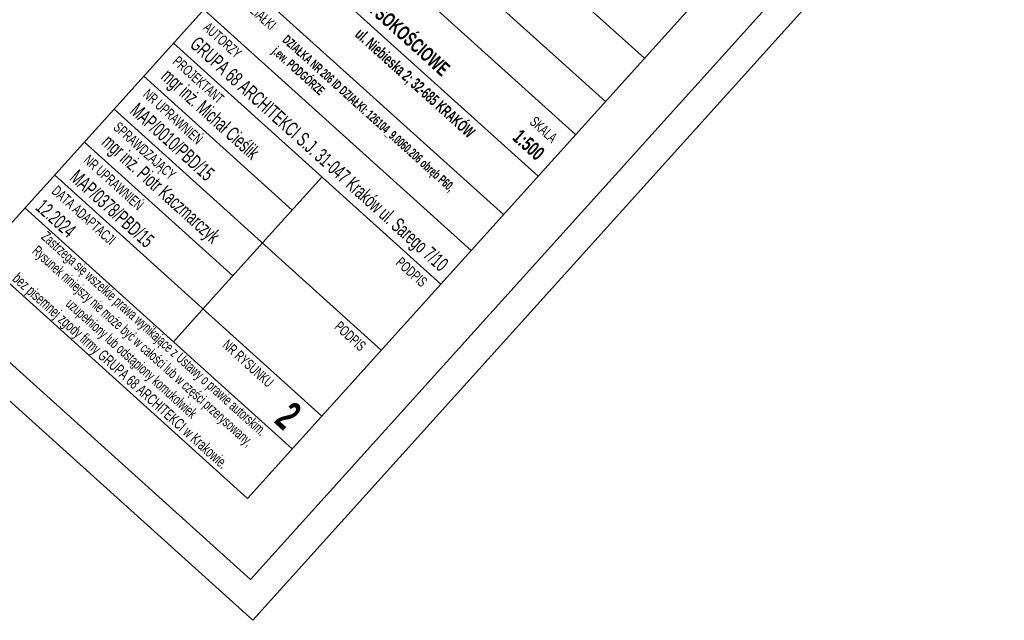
# Model space of a CAD drawing. Header units: metres. Extents: x 7427040 to 7427559, y 5541084 to 5541580.
# Tile 88 of 99: x 7427406 to 7427491, y 5541084 to 5541137. Entities that reach past the tile are written whole.
import ezdxf
from ezdxf.enums import TextEntityAlignment as Align

# ---------------------------------------------------------------- set-up
doc = ezdxf.new("R2010")
doc.units = ezdxf.units.M
doc.header["$MEASUREMENT"] = 0
doc.layers.add('TABELKA I RAMKA', color=4, linetype='Continuous', lineweight=0)
doc.styles.add('Annotative', font='romans.shx', dxfattribs={"width": 0.75})
doc.styles.add('Arial', font='arial.ttf')
doc.styles.add('OPISY', font='arial.ttf', dxfattribs={"width": 0.65})
doc.styles.get("Standard").update_dxf_attribs({"font": 'arial.ttf'})
doc.styles.add('Style-Arial Narrow', font='ARIALN.TTF')

msp = doc.modelspace()

# ---------------------------------------------------------------- linework, layer by layer
at = {"layer": 'TABELKA I RAMKA', "color": 7, "ltscale": 100}
for p, q in [((7427450.843, 5541169.829), (7427402.256, 5541115.941)), ((7427436.722, 5541154.167), (7427459.931, 5541133.241)), ((7427433.327, 5541150.401), (7427456.536, 5541129.475)), ((7427472.736, 5541147.443), (7427425.465, 5541095.015)), ((7427430.748, 5541147.542), (7427453.957, 5541126.616)), ((7427427.494, 5541143.932), (7427450.703, 5541123.006)), ((7427424.48, 5541140.59), (7427447.689, 5541119.664)), ((7427421.679, 5541137.483), (7427444.888, 5541116.556)), ((7427419.03, 5541134.545), (7427442.239, 5541113.619)), ((7427416.452, 5541131.686), (7427429.344, 5541120.062)), ((7427413.874, 5541128.827), (7427437.083, 5541107.9)), ((7427411.296, 5541125.967), (7427424.188, 5541114.343)), ((7427408.718, 5541123.108), (7427431.927, 5541102.182)), ((7427422.751, 5541112.749), (7427431.922, 5541122.921)), ((7427406.14, 5541120.249), (7427429.349, 5541099.322)), ((7427402.256, 5541115.941), (7427425.465, 5541095.015)), ((7427422.751, 5541112.749), (7427419.032, 5541108.624))]:
    msp.add_line(p, q, dxfattribs=at)
at = {"layer": 'TABELKA I RAMKA', "color": 7, "ltscale": 0.046875, "flags": 128}
for points in [[(7427172.645, 5541580.08), (7427558.843, 5541231.869), (7427425.92, 5541084.445), (7427039.722, 5541432.657), (7427172.645, 5541580.08)], [(7427183.968, 5541566.505), (7427555.312, 5541231.686), (7427425.737, 5541087.976), (7427054.393, 5541422.795), (7427183.968, 5541566.505)]]:
    msp.add_lwpolyline(points, close=True, dxfattribs=at)

# ---------------------------------------------------------------- texts
at = {"layer": 'TABELKA I RAMKA', "color": 7, "style": 'OPISY', "width": 0.65}
for s, p in [('NR DZIAŁKI', (7427424.412, 5541138.959)), ('AUTORZY', (7427421.849, 5541136.117)), ('PROJEKTANT ', (7427419.201, 5541133.179)), ('NR UPRAWNIEŃ ', (7427416.623, 5541130.32)), ('SPRAWDZAJĄCY ', (7427414.045, 5541127.461)), ('NR UPRAWNIEŃ ', (7427411.467, 5541124.601))]:
    msp.add_text(s, height=0.9, rotation=317.9609, dxfattribs=at).set_placement(p, align=Align.MIDDLE_LEFT)
at = {"layer": 'TABELKA I RAMKA', "color": 7, "style": 'Arial', "width": 0.65}
for s, p in [('SKALA', (7427452.155, 5541126.173)), ('PODPIS', (7427440.863, 5541113.648)), ('PODPIS ', (7427435.707, 5541107.93))]:
    msp.add_text(s, height=0.9, rotation=317.9609, dxfattribs=at).set_placement(p, align=Align.MIDDLE_RIGHT)
for s, height, p in [('DATA ADAPTACJI', 0.9, (7427411.248, 5541119.615)), ('Zastrzega się wszelkie prawa wynikające z Ustawy o prawie autorskim.', 0.9, (7427417.347, 5541109.346)), ('Rysunek niniejszy nie może być w całości lub w części przerysowany,', 0.9, (7427416.375, 5541108.266)), ('bez pisemnej zgody firmy GRUPA 68 ARCHITEKCI w Krakowie.', 0.95, (7427414.434, 5541106.114)), ('uzupełniony lub odstąpiony komukolwiek', 0.9, (7427415.404, 5541107.192)), ('NR RYSUNKU', 0.9, (7427425.522, 5541106.744))]:
    msp.add_text(s, height=height, rotation=317.9609, dxfattribs=at).set_placement(p, align=Align.MIDDLE_CENTER)
at = {"layer": 'TABELKA I RAMKA', "color": 7, "attachment_point": 1, "rotation": 317.9609}
for s, insert, char_height, width in [('\\fArial|b1|i0|c238238|p39;\\H1x;\\W0.65;ROZWIĄZANIE WYSOKOŚCIOWE', (7427429.722, 5541144.647), 1.25, 22.5733), ('\\fArial|b1|i0|c238238|p39;\\H1x;\\W0.65;1:500', (7427449.231, 5541127.161), 1.25, 22.5733), ('\\fArial Narrow|b0|i0|c238238|p39;\\H1x;\\W0.75;12.2024', (7427407.806, 5541121.107), 1.25, 30.45003), ('\\fArial Narrow|b1|i0|c238238|p39;\\H1x;\\W0.75;2', (7427429.423, 5541103.585), 2.58183, 62.89354)]:
    msp.add_mtext(s, dxfattribs=dict(at, insert=insert, char_height=char_height, width=width))
at = {"layer": 'TABELKA I RAMKA', "color": 18, "attachment_point": 1, "rotation": 317.9609, "style": 'Annotative'}
for s, insert, char_height, width in [('\\fArial Narrow|b1|i0|c238238|p39;ul. Niebieska 2; 32-685 KRAKÓW ', (7427435.391, 5541135.946), 1, 51), ('\\fArial Narrow|b1|i0|c238238|p39;DZIAŁKA NR 206 ID DZIAŁKI: 126104_9.0060.206 obręb P60, j.ew. PODGÓRZE', (7427428.973, 5541135.331), 0.801509, 20.97447)]:
    msp.add_mtext(s, dxfattribs=dict(at, insert=insert, char_height=char_height, width=width))
at = {"layer": 'TABELKA I RAMKA', "color": 7, "char_height": 1.25, "width": 30.45003, "attachment_point": 1, "rotation": 317.9609}
for s, insert, style in [('\\fArial Narrow|b0|i0|c238238|p39;\\H1x;\\W0.75;\\A1;GRUPA 68 ARCHITEKCI S.J. 31-047 Kraków ul. Sarego 7/10 ', (7427421.217, 5541135.236), 'Annotative'), ('\\H1x;\\W0.75;mgr inż. Michał Cieślik', (7427418.705, 5541132.45), 'Style-Arial Narrow'), ('\\H1x;\\W0.75;MAP/0010/PBD/15', (7427416.014, 5541129.465), 'Style-Arial Narrow'), ('\\H1x;\\W0.75;mgr inż. Piotr Kaczmarczyk', (7427413.549, 5541126.732), 'Style-Arial Narrow'), ('\\H1x;\\W0.75;MAP/0378/PBD/15', (7427410.789, 5541123.671), 'Style-Arial Narrow')]:
    msp.add_mtext(s, dxfattribs=dict(at, insert=insert, style=style))

doc.saveas('drawing.dxf')
